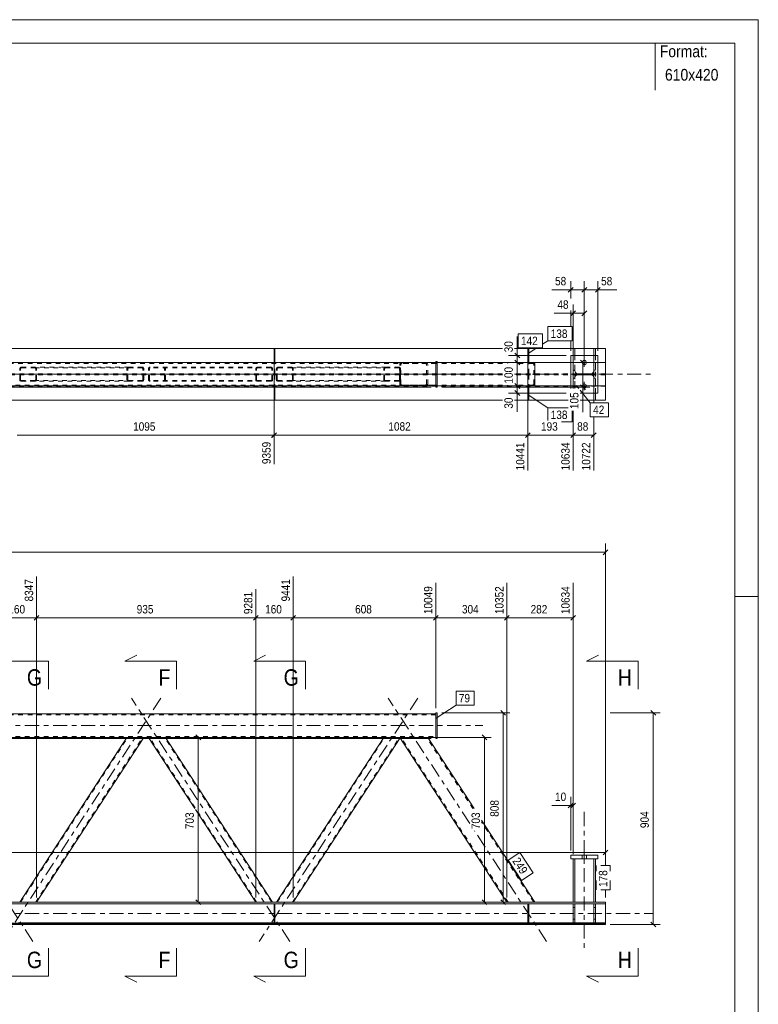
# Model space of a CAD drawing. Header units: millimetres. Extents: x 0 to 610, y 0 to 420.
# Tile 9 of 9: x 453 to 610, y 210 to 420. Entities that reach past the tile are written whole.
import ezdxf

# ---------------------------------------------------------------- set-up
doc = ezdxf.new("R2010")
doc.units = ezdxf.units.MM
for name, pattern in [('XKITLINE00', [0]), ('XKITLINE01', [4, 1, -1, 1, -1]), ('XKITLINE02', [4, 2, -2]), ('XKITLINE03', [6, 3, -1, 1, -1])]:
    doc.linetypes.add(name, pattern=pattern)
for name, color, linetype, lineweight in [('Arkusz rysunku', 3, 'Continuous', 0), ('Element', 2, 'Continuous', 0), ('Inny typ obiektu', 7, 'Continuous', 0), ('Przekrój', 7, 'Continuous', 0), ('Wymiar', 4, 'Continuous', 0), ('Znak elementu', 2, 'Continuous', 0), ('Śruba', 3, 'Continuous', 0)]:
    doc.layers.add(name, color=color, linetype=linetype, lineweight=lineweight)
doc.styles.add('ARIAL', font='ARIAL.TTF')

msp = doc.modelspace()

# ---------------------------------------------------------------- linework, layer by layer
at = {"layer": 'Arkusz rysunku', "linetype": 'XKITLINE00', "lineweight": 0}
for p, q in [((610, 420), (0, 420)), ((610, 0), (610, 420)), ((605, 415), (5, 415)), ((605, 5), (605, 415)), ((610, 297), (605, 297))]:
    msp.add_line(p, q, dxfattribs=at)
at = {"layer": 'Element', "linetype": 'XKITLINE00', "lineweight": 0}
for p, q in [((273.66, 349.89), (555.5, 349.89)), ((555.5, 349.88), (273.66, 349.88)), ((506.76, 349.88), (506.76, 346.88)), ((506.76, 349.88), (506.96, 349.88)), ((506.96, 349.88), (506.96, 346.88)), ((558.02, 349.89), (577.41, 349.89)), ((577.41, 349.88), (558.02, 349.88)), ((560.85, 349.88), (560.85, 346.88)), ((560.85, 349.88), (561.05, 349.88)), ((561.05, 349.88), (561.05, 346.88)), ((570.51, 349.88), (570.51, 348.38)), ((570.51, 349.88), (570.91, 349.88)), ((570.91, 349.88), (570.91, 348.38)), ((574.91, 349.88), (574.91, 348.38)), ((574.91, 349.88), (575.31, 349.88)), ((575.31, 349.88), (575.31, 348.38)), ((577.41, 349.89), (577.41, 349.88)), ((577.41, 349.88), (577.41, 346.88)), ((541.24, 346.88), (273.66, 346.88)), ((541.24, 347.13), (541.54, 347.13)), ((541.24, 341.63), (541.24, 347.13)), ((541.54, 347.13), (541.54, 341.63)), ((561.9, 346.88), (541.54, 346.88)), ((561.9, 346.88), (562.08, 346.85)), ((570.01, 346.88), (561.9, 346.88)), ((562.34, 346.63), (562.37, 346.48)), ((570.01, 348.38), (575.81, 348.38)), ((570.01, 348.38), (570.01, 341.32)), ((575.81, 340.38), (575.81, 348.38)), ((577.41, 346.88), (575.81, 346.88)), ((577.41, 341.88), (577.41, 346.88)), ((562.37, 342.28), (562.37, 346.48)), ((273.66, 341.88), (541.24, 341.88)), ((506.76, 338.88), (506.76, 341.88)), ((506.96, 341.88), (506.96, 338.88)), ((541.54, 341.63), (541.24, 341.63)), ((561.9, 341.88), (541.54, 341.88)), ((560.85, 338.88), (560.85, 341.88)), ((561.05, 341.88), (561.05, 338.88)), ((562.08, 341.91), (561.9, 341.88)), ((570.01, 341.88), (561.9, 341.88)), ((562.37, 342.28), (562.34, 342.13)), ((572.02, 340.38), (575.81, 340.38)), ((574.91, 338.88), (574.91, 340.38)), ((575.31, 338.88), (575.31, 340.38)), ((577.41, 341.88), (575.81, 341.88)), ((577.41, 338.88), (577.41, 341.88)), ((273.66, 338.88), (555.5, 338.88)), ((555.5, 338.87), (273.66, 338.87)), ((506.96, 338.88), (506.76, 338.88)), ((558.02, 338.88), (569.5, 338.88)), ((569.5, 338.87), (558.02, 338.87)), ((561.05, 338.88), (560.85, 338.88)), ((572.02, 338.88), (577.41, 338.88)), ((577.41, 338.87), (572.02, 338.87)), ((574.91, 338.88), (575.31, 338.88)), ((577.41, 338.88), (577.41, 338.87)), ((273.66, 271.93), (541.24, 271.93)), ((541.24, 266.68), (541.24, 272.18)), ((541.24, 272.18), (541.54, 272.18)), ((541.54, 272.18), (541.54, 266.68)), ((533.55, 266.93), (273.66, 266.93)), ((475.4, 266.93), (452.55, 231.8)), ((456.13, 231.8), (478.98, 266.93)), ((480.01, 266.93), (489.9, 251.73)), ((506.44, 231.8), (483.59, 266.93)), ((530.14, 266.93), (507.29, 231.8)), ((533.64, 266.8), (510.86, 231.8)), ((556.41, 231.8), (533.55, 266.93)), ((533.59, 266.93), (533.55, 266.93)), ((533.85, 266.93), (533.59, 266.93)), ((539.52, 266.93), (533.85, 266.93)), ((549.41, 251.73), (539.52, 266.93)), ((541.24, 266.93), (539.52, 266.93)), ((541.54, 266.68), (541.24, 266.68)), ((490.02, 251.54), (502.86, 231.8)), ((562.37, 231.8), (551.02, 249.25)), ((570.01, 241.02), (570.01, 241.82)), ((570.01, 241.82), (575.81, 241.82)), ((575.81, 241.82), (575.81, 241.02)), ((575.81, 241.02), (570.01, 241.02)), ((570.51, 231.8), (570.51, 241.02)), ((570.91, 231.8), (570.91, 241.02)), ((574.91, 241.02), (574.91, 231.8)), ((575.31, 241.02), (575.31, 231.8)), ((577.41, 231.8), (273.66, 231.8)), ((577.41, 231.4), (273.66, 231.4)), ((506.76, 227.3), (506.76, 231.4)), ((506.96, 231.4), (506.76, 231.4)), ((506.96, 227.3), (506.96, 231.4)), ((561.9, 231.8), (556.89, 231.8)), ((560.85, 227.3), (560.85, 231.4)), ((561.05, 231.4), (560.85, 231.4)), ((561.05, 227.3), (561.05, 231.4)), ((570.91, 231.8), (570.51, 231.8)), ((570.51, 227.3), (570.51, 231.4)), ((570.91, 231.4), (570.51, 231.4)), ((570.91, 227.3), (570.91, 231.4)), ((575.31, 231.8), (574.91, 231.8)), ((574.91, 227.3), (574.91, 231.4)), ((575.31, 231.4), (574.91, 231.4)), ((575.31, 227.3), (575.31, 231.4)), ((577.41, 231.23), (577.41, 231.8)), ((577.41, 227.3), (577.41, 231.23)), ((577.41, 227.3), (273.66, 227.3)), ((273.66, 227.1), (577.41, 227.1)), ((273.66, 227), (577.41, 227)), ((577.41, 227), (273.66, 227)), ((506.76, 227.4), (452.22, 227.4)), ((506.76, 227.3), (506.96, 227.3)), ((560.85, 227.4), (506.96, 227.4)), ((560.85, 227.3), (561.05, 227.3)), ((570.51, 227.4), (561.05, 227.4)), ((570.51, 227.3), (570.91, 227.3)), ((574.91, 227.4), (570.91, 227.4)), ((574.91, 227.3), (575.31, 227.3)), ((577.41, 227.4), (575.31, 227.4)), ((577.41, 227), (577.41, 227.3))]:
    msp.add_line(p, q, dxfattribs=at)
at = {"layer": 'Element', "linetype": 'XKITLINE01', "lineweight": 0}
for p, q in [((577.41, 349.88), (577.41, 349.89)), ((273.66, 346.89), (577.41, 346.89)), ((577.41, 346.88), (273.66, 346.88)), ((561.9, 346.88), (273.66, 346.88)), ((541.24, 346.68), (273.66, 346.68)), ((506.76, 346.88), (506.76, 344.5)), ((506.96, 346.88), (506.76, 346.88)), ((506.76, 346.88), (506.96, 346.88)), ((506.96, 344.5), (506.96, 346.88)), ((533.59, 346.62), (533.55, 346.48)), ((533.59, 346.63), (533.59, 346.62)), ((533.79, 346.48), (533.81, 346.56)), ((533.81, 346.56), (533.86, 346.62)), ((534.03, 346.88), (533.85, 346.85)), ((533.86, 346.62), (533.94, 346.66)), ((533.94, 346.66), (534.03, 346.68)), ((541.54, 346.88), (534.03, 346.88)), ((555.5, 346.68), (534.03, 346.68)), ((539.22, 346.85), (539.04, 346.88)), ((539.04, 346.68), (539.13, 346.66)), ((539.13, 346.66), (539.21, 346.62)), ((539.21, 346.62), (539.26, 346.56)), ((539.26, 346.56), (539.28, 346.48)), ((539.49, 346.62), (539.48, 346.63)), ((539.52, 346.48), (539.49, 346.62)), ((541.24, 341.88), (541.24, 346.88)), ((556.7, 346.85), (556.89, 346.88)), ((561.9, 346.68), (558.02, 346.68)), ((560.85, 346.88), (560.85, 344.5)), ((561.05, 346.88), (560.85, 346.88)), ((560.85, 346.88), (561.05, 346.88)), ((561.05, 344.5), (561.05, 346.88)), ((561.99, 346.66), (561.9, 346.68)), ((562.06, 346.62), (561.99, 346.66)), ((562.12, 346.56), (562.06, 346.62)), ((562.13, 346.48), (562.12, 346.56)), ((575.81, 346.88), (570.01, 346.88)), ((570.51, 348.38), (570.51, 344.5)), ((570.91, 346.88), (570.51, 346.88)), ((570.51, 346.88), (570.91, 346.88)), ((570.51, 346.88), (570.51, 341.88)), ((570.91, 346.88), (570.51, 346.88)), ((570.91, 348.38), (570.91, 344.5)), ((570.91, 345.1), (570.91, 346.88)), ((574.91, 348.38), (574.91, 344.5)), ((575.31, 346.88), (574.91, 346.88)), ((574.91, 346.88), (574.91, 345.1)), ((575.31, 346.88), (574.91, 346.88)), ((574.91, 346.88), (575.31, 346.88)), ((575.31, 348.38), (575.31, 344.5)), ((575.31, 341.88), (575.31, 346.88)), ((555.5, 344.5), (273.66, 344.5)), ((452.55, 345.58), (452.57, 345.69)), ((452.55, 343.18), (452.55, 345.58)), ((452.57, 345.69), (452.65, 345.79)), ((452.65, 345.79), (452.77, 345.86)), ((452.74, 345.64), (452.73, 345.58)), ((452.73, 343.18), (452.73, 345.58)), ((452.78, 345.69), (452.74, 345.64)), ((452.77, 345.86), (452.91, 345.88)), ((452.84, 345.72), (452.78, 345.69)), ((452.91, 345.73), (452.84, 345.72)), ((452.91, 345.88), (455.77, 345.88)), ((452.91, 345.88), (475.76, 345.88)), ((452.91, 345.73), (455.77, 345.73)), ((455.77, 345.88), (455.91, 345.86)), ((455.77, 345.73), (478.62, 345.73)), ((455.84, 345.72), (455.77, 345.73)), ((455.9, 345.69), (455.84, 345.72)), ((455.93, 345.64), (455.9, 345.69)), ((455.91, 345.86), (456.02, 345.79)), ((455.95, 345.58), (455.93, 345.64)), ((455.95, 343.18), (455.95, 345.58)), ((456.02, 345.79), (456.1, 345.69)), ((456.1, 345.69), (456.13, 345.58)), ((456.13, 343.18), (456.13, 345.58)), ((475.43, 345.69), (475.4, 345.58)), ((475.4, 343.18), (475.4, 345.58)), ((475.51, 345.79), (475.43, 345.69)), ((475.62, 345.86), (475.51, 345.79)), ((475.58, 345.58), (475.59, 345.64)), ((475.58, 343.18), (475.58, 345.58)), ((475.59, 345.64), (475.63, 345.69)), ((475.76, 345.88), (475.62, 345.86)), ((475.63, 345.69), (475.69, 345.72)), ((475.69, 345.72), (475.76, 345.73)), ((475.76, 345.88), (478.62, 345.88)), ((478.62, 345.73), (475.76, 345.73)), ((478.76, 345.86), (478.62, 345.88)), ((478.62, 345.73), (478.69, 345.72)), ((478.69, 345.72), (478.75, 345.69)), ((478.75, 345.69), (478.79, 345.64)), ((478.88, 345.79), (478.76, 345.86)), ((478.79, 345.64), (478.8, 345.58)), ((478.8, 343.18), (478.8, 345.58)), ((478.95, 345.69), (478.88, 345.79)), ((478.98, 345.58), (478.95, 345.69)), ((478.98, 343.18), (478.98, 345.58)), ((480.03, 345.69), (480.01, 345.58)), ((480.01, 343.18), (480.01, 345.58)), ((480.11, 345.79), (480.03, 345.69)), ((480.23, 345.86), (480.11, 345.79)), ((480.19, 345.58), (480.2, 345.64)), ((480.19, 343.18), (480.19, 345.58)), ((480.2, 345.64), (480.24, 345.69)), ((480.37, 345.88), (480.23, 345.86)), ((480.24, 345.69), (480.3, 345.72)), ((480.3, 345.72), (480.37, 345.73)), ((506.08, 345.88), (480.37, 345.88)), ((506.08, 345.73), (480.37, 345.73)), ((483.37, 345.86), (483.23, 345.88)), ((483.23, 345.73), (483.3, 345.72)), ((483.3, 345.72), (483.36, 345.69)), ((483.36, 345.69), (483.39, 345.64)), ((483.48, 345.79), (483.37, 345.86)), ((483.39, 345.64), (483.41, 345.58)), ((483.41, 343.18), (483.41, 345.58)), ((483.56, 345.69), (483.48, 345.79)), ((483.59, 345.58), (483.56, 345.69)), ((483.59, 343.18), (483.59, 345.58)), ((502.86, 345.58), (502.89, 345.69)), ((502.86, 343.18), (502.86, 345.58)), ((502.89, 345.69), (502.97, 345.79)), ((502.97, 345.79), (503.08, 345.86)), ((503.05, 345.64), (503.04, 345.58)), ((503.04, 343.18), (503.04, 345.58)), ((503.09, 345.69), (503.05, 345.64)), ((503.08, 345.86), (503.22, 345.88)), ((503.15, 345.72), (503.09, 345.69)), ((503.22, 345.73), (503.15, 345.72)), ((506.08, 345.88), (506.22, 345.86)), ((506.15, 345.72), (506.08, 345.73)), ((506.21, 345.69), (506.15, 345.72)), ((506.25, 345.64), (506.21, 345.69)), ((506.22, 345.86), (506.34, 345.79)), ((506.26, 345.58), (506.25, 345.64)), ((506.26, 343.18), (506.26, 345.58)), ((506.34, 345.79), (506.41, 345.69)), ((506.41, 345.69), (506.44, 345.58)), ((506.44, 343.18), (506.44, 345.58)), ((506.96, 345.25), (506.76, 345.25)), ((506.76, 344.5), (506.96, 344.5)), ((507.29, 345.58), (507.31, 345.69)), ((507.29, 343.18), (507.29, 345.58)), ((507.31, 345.69), (507.39, 345.79)), ((507.39, 345.79), (507.51, 345.86)), ((507.48, 345.64), (507.46, 345.58)), ((507.46, 343.18), (507.46, 345.58)), ((507.52, 345.69), (507.48, 345.64)), ((507.51, 345.86), (507.64, 345.88)), ((507.57, 345.72), (507.52, 345.69)), ((507.64, 345.73), (507.57, 345.72)), ((507.64, 345.88), (510.51, 345.88)), ((507.64, 345.88), (530.5, 345.88)), ((507.64, 345.73), (510.51, 345.73)), ((510.51, 345.88), (510.64, 345.86)), ((510.51, 345.73), (533.36, 345.73)), ((510.58, 345.72), (510.51, 345.73)), ((510.63, 345.69), (510.58, 345.72)), ((510.67, 345.64), (510.63, 345.69)), ((510.64, 345.86), (510.76, 345.79)), ((510.69, 345.58), (510.67, 345.64)), ((510.69, 343.18), (510.69, 345.58)), ((510.76, 345.79), (510.84, 345.69)), ((510.84, 345.69), (510.86, 345.58)), ((510.86, 343.18), (510.86, 345.58)), ((530.17, 345.69), (530.14, 345.58)), ((530.14, 343.18), (530.14, 345.58)), ((530.25, 345.79), (530.17, 345.69)), ((530.36, 345.86), (530.25, 345.79)), ((530.32, 345.58), (530.33, 345.64)), ((530.32, 343.18), (530.32, 345.58)), ((530.33, 345.64), (530.37, 345.69)), ((530.5, 345.88), (530.36, 345.86)), ((530.37, 345.69), (530.43, 345.72)), ((530.43, 345.72), (530.5, 345.73)), ((530.5, 345.88), (533.36, 345.88)), ((533.36, 345.73), (530.5, 345.73)), ((533.5, 345.86), (533.36, 345.88)), ((533.36, 345.73), (533.43, 345.72)), ((533.43, 345.72), (533.49, 345.69)), ((533.49, 345.69), (533.53, 345.64)), ((533.62, 345.79), (533.5, 345.86)), ((533.53, 345.64), (533.54, 345.58)), ((533.54, 343.18), (533.54, 345.58)), ((533.55, 342.28), (533.55, 346.48)), ((533.69, 345.69), (533.62, 345.79)), ((533.72, 345.58), (533.69, 345.69)), ((533.72, 343.18), (533.72, 345.58)), ((533.79, 342.28), (533.79, 346.48)), ((539.28, 342.28), (539.28, 346.48)), ((539.52, 342.28), (539.52, 346.48)), ((577.41, 344.5), (558.02, 344.5)), ((561.05, 345.25), (560.85, 345.25)), ((560.85, 344.5), (561.05, 344.5)), ((562.13, 342.28), (562.13, 346.48)), ((570.91, 345.25), (570.51, 345.25)), ((570.91, 344.5), (570.51, 344.5)), ((570.91, 345.1), (570.96, 344.88)), ((571.28, 344.55), (571.51, 344.5)), ((574.31, 344.5), (571.51, 344.5)), ((574.31, 344.5), (574.54, 344.55)), ((574.87, 344.88), (574.91, 345.1)), ((575.31, 345.25), (574.91, 345.25)), ((575.31, 344.5), (574.91, 344.5)), ((555.5, 344.25), (273.66, 344.25)), ((452.57, 343.07), (452.55, 343.18)), ((452.65, 342.97), (452.57, 343.07)), ((452.77, 342.9), (452.65, 342.97)), ((452.73, 343.18), (452.74, 343.12)), ((452.74, 343.12), (452.78, 343.07)), ((452.91, 342.88), (452.77, 342.9)), ((452.78, 343.07), (452.84, 343.04)), ((452.84, 343.04), (452.91, 343.03)), ((455.77, 343.03), (452.91, 343.03)), ((475.76, 342.88), (452.91, 342.88)), ((452.91, 342.88), (455.77, 342.88)), ((455.77, 343.03), (455.84, 343.04)), ((478.62, 343.03), (455.77, 343.03)), ((455.91, 342.9), (455.77, 342.88)), ((455.84, 343.04), (455.9, 343.07)), ((455.9, 343.07), (455.93, 343.12)), ((456.02, 342.97), (455.91, 342.9)), ((455.93, 343.12), (455.95, 343.18)), ((456.1, 343.07), (456.02, 342.97)), ((456.13, 343.18), (456.1, 343.07)), ((475.4, 343.18), (475.43, 343.07)), ((475.43, 343.07), (475.51, 342.97)), ((475.51, 342.97), (475.62, 342.9)), ((475.59, 343.12), (475.58, 343.18)), ((475.63, 343.07), (475.59, 343.12)), ((475.62, 342.9), (475.76, 342.88)), ((475.69, 343.04), (475.63, 343.07)), ((475.76, 343.03), (475.69, 343.04)), ((475.76, 343.03), (478.62, 343.03)), ((478.62, 342.88), (475.76, 342.88)), ((478.69, 343.04), (478.62, 343.03)), ((478.62, 342.88), (478.76, 342.9)), ((478.75, 343.07), (478.69, 343.04)), ((478.79, 343.12), (478.75, 343.07)), ((478.76, 342.9), (478.88, 342.97)), ((478.8, 343.18), (478.79, 343.12)), ((478.88, 342.97), (478.95, 343.07)), ((478.95, 343.07), (478.98, 343.18)), ((480.01, 343.18), (480.03, 343.07)), ((480.03, 343.07), (480.11, 342.97)), ((480.11, 342.97), (480.23, 342.9)), ((480.2, 343.12), (480.19, 343.18)), ((480.24, 343.07), (480.2, 343.12)), ((480.23, 342.9), (480.37, 342.88)), ((480.3, 343.04), (480.24, 343.07)), ((480.37, 343.03), (480.3, 343.04)), ((506.08, 343.03), (480.37, 343.03)), ((506.08, 342.88), (480.37, 342.88)), ((483.3, 343.04), (483.23, 343.03)), ((483.23, 342.88), (483.37, 342.9)), ((483.36, 343.07), (483.3, 343.04)), ((483.39, 343.12), (483.36, 343.07)), ((483.37, 342.9), (483.48, 342.97)), ((483.41, 343.18), (483.39, 343.12)), ((483.48, 342.97), (483.56, 343.07)), ((483.56, 343.07), (483.59, 343.18)), ((502.89, 343.07), (502.86, 343.18)), ((502.97, 342.97), (502.89, 343.07)), ((503.08, 342.9), (502.97, 342.97)), ((503.04, 343.18), (503.05, 343.12)), ((503.05, 343.12), (503.09, 343.07)), ((503.22, 342.88), (503.08, 342.9)), ((503.09, 343.07), (503.15, 343.04)), ((503.15, 343.04), (503.22, 343.03)), ((506.08, 343.03), (506.15, 343.04)), ((506.22, 342.9), (506.08, 342.88)), ((506.15, 343.04), (506.21, 343.07)), ((506.21, 343.07), (506.25, 343.12)), ((506.34, 342.97), (506.22, 342.9)), ((506.25, 343.12), (506.26, 343.18)), ((506.41, 343.07), (506.34, 342.97)), ((506.44, 343.18), (506.41, 343.07)), ((506.96, 344.25), (506.76, 344.25)), ((506.76, 344.25), (506.76, 341.88)), ((506.96, 343.51), (506.76, 343.51)), ((506.96, 344.25), (506.96, 341.88)), ((507.31, 343.07), (507.29, 343.18)), ((507.39, 342.97), (507.31, 343.07)), ((507.51, 342.9), (507.39, 342.97)), ((507.46, 343.18), (507.48, 343.12)), ((507.48, 343.12), (507.52, 343.07)), ((507.64, 342.88), (507.51, 342.9)), ((507.52, 343.07), (507.57, 343.04)), ((507.57, 343.04), (507.64, 343.03)), ((510.51, 343.03), (507.64, 343.03)), ((530.5, 342.88), (507.64, 342.88)), ((507.64, 342.88), (510.51, 342.88)), ((510.51, 343.03), (510.58, 343.04)), ((533.36, 343.03), (510.51, 343.03)), ((510.64, 342.9), (510.51, 342.88)), ((510.58, 343.04), (510.63, 343.07)), ((510.63, 343.07), (510.67, 343.12)), ((510.76, 342.97), (510.64, 342.9)), ((510.67, 343.12), (510.69, 343.18)), ((510.84, 343.07), (510.76, 342.97)), ((510.86, 343.18), (510.84, 343.07)), ((530.14, 343.18), (530.17, 343.07)), ((530.17, 343.07), (530.25, 342.97)), ((530.25, 342.97), (530.36, 342.9)), ((530.33, 343.12), (530.32, 343.18)), ((530.37, 343.07), (530.33, 343.12)), ((530.36, 342.9), (530.5, 342.88)), ((530.43, 343.04), (530.37, 343.07)), ((530.5, 343.03), (530.43, 343.04)), ((530.5, 343.03), (533.36, 343.03)), ((533.36, 342.88), (530.5, 342.88)), ((533.43, 343.04), (533.36, 343.03)), ((533.36, 342.88), (533.5, 342.9)), ((533.49, 343.07), (533.43, 343.04)), ((533.53, 343.12), (533.49, 343.07)), ((533.5, 342.9), (533.62, 342.97)), ((533.54, 343.18), (533.53, 343.12)), ((533.62, 342.97), (533.69, 343.07)), ((533.69, 343.07), (533.72, 343.18)), ((577.41, 344.25), (558.02, 344.25)), ((561.05, 344.25), (560.85, 344.25)), ((560.85, 344.25), (560.85, 341.88)), ((561.05, 343.51), (560.85, 343.51)), ((561.05, 344.25), (561.05, 341.88)), ((570.91, 344.25), (570.51, 344.25)), ((570.51, 341.32), (570.51, 344.25)), ((570.91, 343.51), (570.51, 343.51)), ((570.91, 341.32), (570.91, 344.25)), ((570.96, 343.88), (570.91, 343.66)), ((570.91, 341.88), (570.91, 343.66)), ((571.51, 344.25), (571.28, 344.21)), ((574.31, 344.25), (571.51, 344.25)), ((574.54, 344.21), (574.31, 344.25)), ((574.91, 343.66), (574.87, 343.88)), ((575.31, 344.25), (574.91, 344.25)), ((574.91, 340.38), (574.91, 344.25)), ((574.91, 343.66), (574.91, 341.88)), ((575.31, 343.51), (574.91, 343.51)), ((575.31, 340.38), (575.31, 344.25)), ((273.66, 342.08), (541.24, 342.08)), ((273.66, 341.88), (577.41, 341.88)), ((561.9, 341.88), (273.66, 341.88)), ((577.41, 341.87), (273.66, 341.87)), ((506.96, 341.88), (506.76, 341.88)), ((506.76, 341.88), (506.96, 341.88)), ((506.96, 341.88), (506.96, 342.28)), ((533.55, 342.28), (533.57, 342.2)), ((533.57, 342.2), (533.59, 342.13)), ((533.81, 342.2), (533.79, 342.28)), ((533.86, 342.14), (533.81, 342.2)), ((533.85, 341.91), (534.03, 341.88)), ((533.94, 342.1), (533.86, 342.14)), ((534.03, 342.08), (533.94, 342.1)), ((555.5, 342.08), (534.03, 342.08)), ((541.54, 341.88), (534.03, 341.88)), ((539.13, 342.1), (539.04, 342.08)), ((539.04, 341.88), (539.22, 341.91)), ((539.21, 342.14), (539.13, 342.1)), ((539.26, 342.2), (539.21, 342.14)), ((539.28, 342.28), (539.26, 342.2)), ((539.48, 342.13), (539.5, 342.2)), ((539.5, 342.2), (539.52, 342.28)), ((556.89, 341.88), (556.7, 341.91)), ((561.9, 342.08), (558.02, 342.08)), ((561.05, 341.88), (560.85, 341.88)), ((560.85, 341.88), (561.05, 341.88)), ((561.05, 341.88), (561.05, 342)), ((561.9, 342.08), (561.99, 342.1)), ((561.99, 342.1), (562.06, 342.14)), ((562.06, 342.14), (562.12, 342.2)), ((562.12, 342.2), (562.13, 342.28)), ((575.81, 341.88), (570.01, 341.88)), ((570.91, 341.88), (570.51, 341.88)), ((570.91, 341.88), (570.51, 341.88)), ((570.51, 341.88), (570.91, 341.88)), ((574.91, 341.88), (575.31, 341.88)), ((575.31, 341.88), (574.91, 341.88)), ((575.31, 341.88), (574.91, 341.88)), ((577.41, 338.87), (577.41, 338.88)), ((541.24, 271.73), (273.66, 271.73)), ((541.24, 271.93), (541.24, 266.93)), ((273.66, 267.13), (541.24, 267.13)), ((452.73, 231.8), (475.58, 266.93)), ((455.95, 231.8), (478.8, 266.93)), ((478.98, 266.93), (475.4, 266.93)), ((483.59, 266.93), (480.01, 266.93)), ((503.04, 231.8), (480.19, 266.93)), ((506.26, 231.8), (483.41, 266.93)), ((507.46, 231.8), (530.32, 266.93)), ((510.69, 231.8), (533.54, 266.93)), ((533.72, 266.93), (530.14, 266.93)), ((533.55, 266.93), (533.55, 266.93)), ((539.52, 266.93), (533.55, 266.93)), ((533.72, 266.93), (533.64, 266.8)), ((556.65, 231.8), (533.79, 266.93)), ((534.03, 266.93), (533.85, 266.93)), ((534.03, 266.93), (534.03, 266.93)), ((549.17, 251.73), (539.28, 266.93)), ((562.13, 231.8), (551.02, 248.89)), ((570.51, 241.02), (571.51, 241.02)), ((571.51, 241.02), (574.91, 241.02)), ((574.91, 241.02), (575.31, 241.02)), ((456.13, 231.8), (452.55, 231.8)), ((506.44, 231.8), (502.86, 231.8)), ((506.76, 231.4), (506.76, 227.4)), ((506.76, 231.4), (506.96, 231.4)), ((506.96, 231.4), (506.96, 227.2)), ((510.86, 231.8), (507.29, 231.8)), ((556.89, 231.8), (556.41, 231.8)), ((556.89, 231.8), (556.89, 231.8)), ((560.85, 231.4), (560.85, 227.4)), ((560.85, 231.4), (561.05, 231.4)), ((561.05, 231.4), (561.05, 227.2)), ((562.37, 231.8), (561.9, 231.8)), ((570.51, 231.4), (570.51, 227.4)), ((570.51, 231.4), (570.91, 231.4)), ((570.96, 231.8), (570.91, 231.8)), ((574.91, 231.8), (570.91, 231.8)), ((570.91, 231.4), (570.91, 227.2)), ((574.91, 231.4), (574.91, 227.4)), ((574.91, 231.4), (575.31, 231.4)), ((575.31, 231.4), (575.31, 227.2)), ((577.41, 231.23), (577.41, 231.03)), ((506.96, 230.65), (506.76, 230.65)), ((506.76, 230.65), (506.76, 227.2)), ((506.76, 230.65), (506.96, 230.65)), ((506.96, 227.2), (506.96, 230.65)), ((561.05, 230.65), (560.85, 230.65)), ((560.85, 230.65), (560.85, 227.2)), ((560.85, 230.65), (561.05, 230.65)), ((561.05, 227.2), (561.05, 230.65)), ((570.91, 230.65), (570.51, 230.65)), ((570.51, 230.65), (570.51, 227.2)), ((570.51, 230.65), (570.91, 230.65)), ((570.91, 227.2), (570.91, 230.65)), ((574.91, 230.65), (575.31, 230.65)), ((575.31, 230.65), (574.91, 230.65)), ((574.91, 230.65), (574.91, 227.2)), ((575.31, 227.2), (575.31, 230.65)), ((577.41, 227.3), (273.66, 227.3)), ((273.66, 227.2), (577.41, 227.2)), ((577.41, 227.2), (273.66, 227.2)), ((273.66, 227.1), (577.41, 227.1)), ((577.41, 227), (273.66, 227)), ((506.76, 228.15), (506.96, 228.15)), ((506.76, 227.2), (506.76, 228.15)), ((506.96, 228.15), (506.76, 228.15)), ((506.96, 227.4), (506.76, 227.4)), ((506.96, 227.4), (506.76, 227.4)), ((506.96, 227.4), (506.76, 227.4)), ((506.76, 227.3), (506.96, 227.3)), ((506.76, 227.2), (506.96, 227.2)), ((506.76, 227.2), (506.96, 227.2)), ((560.85, 228.15), (561.05, 228.15)), ((560.85, 227.2), (560.85, 228.15)), ((561.05, 228.15), (560.85, 228.15)), ((561.05, 227.4), (560.85, 227.4)), ((561.05, 227.4), (560.85, 227.4)), ((561.05, 227.4), (560.85, 227.4)), ((560.85, 227.3), (561.05, 227.3)), ((560.85, 227.2), (561.05, 227.2)), ((560.85, 227.2), (561.05, 227.2)), ((570.51, 228.15), (570.91, 228.15)), ((570.51, 227.2), (570.51, 228.15)), ((570.91, 228.15), (570.51, 228.15)), ((570.91, 227.4), (570.51, 227.4)), ((570.91, 227.4), (570.51, 227.4)), ((570.91, 227.4), (570.51, 227.4)), ((570.51, 227.3), (570.91, 227.3)), ((570.51, 227.2), (570.91, 227.2)), ((570.51, 227.2), (570.91, 227.2)), ((574.91, 227.2), (574.91, 228.15)), ((575.31, 228.15), (574.91, 228.15)), ((574.91, 228.15), (575.31, 228.15)), ((575.31, 227.4), (574.91, 227.4)), ((575.31, 227.4), (574.91, 227.4)), ((575.31, 227.4), (574.91, 227.4)), ((574.91, 227.3), (575.31, 227.3)), ((574.91, 227.2), (575.31, 227.2)), ((574.91, 227.2), (575.31, 227.2)), ((577.41, 227), (577.41, 227.4)), ((577.41, 227), (577.41, 227.3))]:
    msp.add_line(p, q, dxfattribs=at)
at = {"layer": 'Element', "linetype": 'XKITLINE03', "lineweight": 0}
for p, q in [((273.66, 344.38), (555.5, 344.38)), ((273.66, 344.38), (551.24, 344.38)), ((455.37, 344.38), (421.6, 344.38)), ((482.65, 344.38), (448.88, 344.38)), ((510.11, 344.38), (476.34, 344.38)), ((537.39, 344.38), (503.62, 344.38)), ((555.5, 344.38), (531.08, 344.38)), ((564.84, 344.38), (558.02, 344.38)), ((558.02, 344.38), (587.41, 344.38)), ((572.91, 344.38), (572.91, 344.38)), ((455.37, 223.42), (421.6, 275.31)), ((482.65, 275.31), (448.88, 223.42)), ((510.11, 223.42), (476.34, 275.31)), ((537.39, 275.31), (503.62, 223.42)), ((548.5, 248.54), (531.08, 275.31)), ((273.66, 269.43), (551.24, 269.43)), ((572.91, 251.02), (572.91, 221.8)), ((564.84, 223.42), (549.5, 247)), ((273.66, 229.4), (587.41, 229.4))]:
    msp.add_line(p, q, dxfattribs=at)
at = {"layer": 'Element', "linetype": 'XKITLINE01', "lineweight": 0}
for centre, radius, start, end in [((533.98, 346.42), 0.446, 107.7811, 152.1565), ((539.09, 346.42), 0.446, 27.8436, 72.219), ((556.84, 346.42), 0.446, 107.7811, 135.5158), ((571.51, 345.1), 0.6, 202.5, 247.5), ((574.31, 345.1), 0.6, 292.5, 337.5), ((571.51, 343.66), 0.6, 112.5, 157.5), ((574.31, 343.66), 0.6, 22.5, 67.5), ((533.98, 342.34), 0.446, 207.8436, 252.219), ((539.09, 342.34), 0.446, 287.7811, 332.1565), ((556.84, 342.34), 0.446, 224.4844, 252.219)]:
    msp.add_arc(centre, radius, start, end, dxfattribs=at)
at = {"layer": 'Element', "linetype": 'XKITLINE00', "lineweight": 0}
for centre, start, end in [((561.94, 346.42), 27.8436, 72.219), ((561.94, 342.34), 287.7811, 332.1565)]:
    msp.add_arc(centre, 0.446, start, end, dxfattribs=at)
at = {"layer": 'Inny typ obiektu', "linetype": 'XKITLINE00', "lineweight": 0}
msp.add_line((588, 415), (588, 405), dxfattribs=at)
at = {"layer": 'Przekrój', "linetype": 'XKITLINE00', "lineweight": 0}
for p, q in [((474.98, 283.21), (477.48, 284.46)), ((502.44, 283.21), (504.94, 284.46)), ((573.41, 283.21), (575.91, 284.46)), ((452.7, 283.21), (447.7, 283.21)), ((458.7, 283.21), (452.7, 283.21)), ((458.7, 283.21), (458.7, 277.21)), ((479.98, 283.21), (474.98, 283.21)), ((485.98, 283.21), (479.98, 283.21)), ((485.98, 283.21), (485.98, 277.21)), ((507.44, 283.21), (502.44, 283.21)), ((513.44, 283.21), (507.44, 283.21)), ((513.44, 283.21), (513.44, 277.21)), ((578.41, 283.21), (573.41, 283.21)), ((584.41, 283.21), (578.41, 283.21)), ((584.41, 283.21), (584.41, 277.21)), ((458.7, 215.97), (458.7, 221.97)), ((485.98, 215.97), (485.98, 221.97)), ((513.44, 215.97), (513.44, 221.97)), ((584.41, 215.97), (584.41, 221.97)), ((452.7, 215.97), (447.7, 215.97)), ((458.7, 215.97), (452.7, 215.97)), ((474.98, 215.97), (477.48, 214.72)), ((479.98, 215.97), (474.98, 215.97)), ((485.98, 215.97), (479.98, 215.97)), ((502.44, 215.97), (504.94, 214.72)), ((507.44, 215.97), (502.44, 215.97)), ((513.44, 215.97), (507.44, 215.97)), ((573.41, 215.97), (575.91, 214.72)), ((578.41, 215.97), (573.41, 215.97)), ((584.41, 215.97), (578.41, 215.97))]:
    msp.add_line(p, q, dxfattribs=at)
at = {"layer": 'Wymiar', "linetype": 'XKITLINE00', "lineweight": 0}
for p, q in [((570.01, 360.5), (570.01, 364.24)), ((572.91, 347.88), (572.91, 364.24)), ((572.91, 347.88), (572.91, 364.24)), ((575.81, 349.38), (575.81, 364.24)), ((570.01, 362.38), (565.99, 362.38)), ((570.01, 362.38), (565.99, 362.38)), ((570.52, 362.89), (569.5, 361.87)), ((570.01, 362.38), (572.91, 362.38)), ((573.42, 362.89), (572.4, 361.87)), ((573.42, 362.89), (572.4, 361.87)), ((572.91, 362.38), (575.81, 362.38)), ((576.32, 362.89), (575.3, 361.87)), ((575.81, 362.38), (579.83, 362.38)), ((575.81, 362.38), (579.83, 362.38)), ((570.51, 347.88), (570.51, 359.24)), ((572.91, 347.88), (572.91, 359.24)), ((570.51, 357.38), (566.49, 357.38)), ((570.51, 357.38), (566.49, 357.38)), ((571.02, 357.89), (570, 356.87)), ((570.01, 354.53), (570.01, 357.98)), ((570.51, 357.38), (572.91, 357.38)), ((573.42, 357.89), (572.4, 356.87)), ((558.62, 348.38), (558.62, 352.4)), ((558.62, 348.38), (558.62, 352.4)), ((570.01, 349.38), (570.01, 351.53)), ((506.76, 348.88), (506.76, 325.22)), ((506.76, 348.88), (506.76, 325.22)), ((558.11, 348.89), (559.13, 347.87)), ((560.85, 348.88), (560.85, 323.88)), ((560.85, 348.88), (560.85, 323.88)), ((570.51, 348.88), (570.51, 341.32)), ((570.51, 348.88), (570.51, 341.32)), ((574.91, 348.88), (574.91, 338.3)), ((569.01, 348.38), (556.76, 348.38)), ((569.51, 346.88), (556.76, 346.88)), ((569.51, 346.88), (556.76, 346.88)), ((558.11, 347.39), (559.13, 346.37)), ((558.11, 347.39), (559.13, 346.37)), ((558.62, 346.88), (558.62, 348.38)), ((558.62, 341.88), (558.62, 346.88)), ((563.37, 346.88), (574.06, 346.88)), ((572.11, 347.39), (573.13, 346.37)), ((572.62, 341.63), (572.62, 346.88)), ((558.11, 342.39), (559.13, 341.37)), ((558.11, 342.39), (559.13, 341.37)), ((540.24, 341.63), (57.76, 341.63)), ((542.54, 341.63), (574.06, 341.63)), ((569.51, 341.88), (556.76, 341.88)), ((569.51, 341.88), (556.76, 341.88)), ((569.01, 340.38), (556.76, 340.38)), ((558.11, 340.89), (559.13, 339.87)), ((558.62, 340.38), (558.62, 341.88)), ((558.62, 340.38), (558.62, 336.36)), ((558.62, 340.38), (558.62, 336.36)), ((572.11, 342.14), (573.13, 341.12)), ((572.62, 341.63), (572.62, 336.28)), ((572.62, 341.63), (572.62, 336.28)), ((570.51, 336.59), (570.51, 323.88)), ((570.51, 336.59), (570.51, 323.88)), ((574.91, 335.3), (574.91, 323.88)), ((507.27, 331.89), (506.25, 330.87)), ((507.27, 331.89), (506.3, 330.92)), ((561.36, 331.89), (560.34, 330.87)), ((561.36, 331.89), (560.39, 330.92)), ((571.02, 331.89), (570, 330.87)), ((571.02, 331.89), (570.05, 330.92)), ((575.42, 331.89), (574.4, 330.87)), ((452.02, 331.38), (506.76, 331.38)), ((506.76, 331.38), (560.85, 331.38)), ((560.85, 331.38), (570.51, 331.38)), ((570.51, 331.38), (574.91, 331.38)), ((577.92, 306.91), (576.9, 305.9)), ((577.41, 239.62), (577.41, 308.26)), ((40.22, 306.4), (577.41, 306.4)), ((456.13, 232.8), (456.13, 301.26)), ((456.13, 232.8), (456.13, 301.26)), ((510.86, 232.8), (510.86, 301.26)), ((510.86, 232.8), (510.86, 301.26)), ((502.86, 232.8), (502.86, 298.56)), ((502.86, 232.8), (502.86, 298.56)), ((541.24, 273.18), (541.24, 299.9)), ((541.24, 273.18), (541.24, 299.9)), ((556.41, 232.8), (556.41, 299.9)), ((556.41, 232.8), (556.41, 299.9)), ((570.51, 242.02), (570.51, 299.9)), ((448.12, 292.4), (456.13, 292.4)), ((456.64, 292.91), (455.62, 291.9)), ((456.64, 292.91), (455.62, 291.9)), ((456.13, 292.4), (502.86, 292.4)), ((503.37, 292.91), (502.35, 291.9)), ((503.37, 292.91), (502.35, 291.9)), ((502.86, 292.4), (510.86, 292.4)), ((511.37, 292.91), (510.36, 291.9)), ((511.37, 292.91), (510.36, 291.9)), ((510.86, 292.4), (541.24, 292.4)), ((541.75, 292.91), (540.73, 291.9)), ((541.75, 292.91), (540.73, 291.9)), ((541.24, 292.4), (556.41, 292.4)), ((556.92, 292.91), (555.9, 291.9)), ((556.92, 292.91), (555.9, 291.9)), ((556.41, 292.4), (570.51, 292.4)), ((571.02, 292.91), (570, 291.9)), ((542.54, 272.18), (557.06, 272.18)), ((555.11, 272.69), (556.13, 271.67)), ((555.62, 231.8), (555.62, 272.18)), ((578.41, 272.18), (589.06, 272.18)), ((587.11, 272.69), (588.13, 271.67)), ((587.62, 227), (587.62, 272.18)), ((479.98, 266.93), (492.06, 266.93)), ((490.11, 267.44), (491.13, 266.42)), ((490.62, 231.8), (490.62, 266.93)), ((534.55, 266.93), (553.06, 266.93)), ((551.11, 267.44), (552.13, 266.42)), ((551.62, 231.8), (551.62, 266.93)), ((540.24, 266.68), (93.27, 266.68)), ((570.01, 242.82), (570.01, 254.26)), ((570.51, 242.02), (570.51, 254.26)), ((570.01, 252.4), (565.99, 252.4)), ((570.01, 252.4), (565.99, 252.4)), ((570.52, 252.91), (569.5, 251.9)), ((571.02, 252.91), (570, 251.9)), ((570.01, 252.4), (570.51, 252.4)), ((577.41, 239.62), (577.41, 244.26)), ((106.05, 242.4), (577.41, 242.4)), ((577.92, 242.91), (576.9, 241.9)), ((577.41, 232.8), (577.41, 234.42)), ((577.41, 232.8), (577.41, 234.42)), ((481.01, 231.8), (492.06, 231.8)), ((490.11, 232.31), (491.13, 231.3)), ((542.54, 231.8), (557.06, 231.8)), ((542.54, 231.8), (553.06, 231.8)), ((551.11, 232.31), (552.13, 231.3)), ((555.11, 232.31), (556.13, 231.3)), ((578.41, 227), (589.06, 227)), ((587.11, 227.51), (588.13, 226.5))]:
    msp.add_line(p, q, dxfattribs=at)
at = {"layer": 'Znak elementu', "linetype": 'XKITLINE00', "lineweight": 0}
for p, q in [((558.81, 352.99), (564.01, 352.99)), ((558.81, 349.99), (558.81, 352.99)), ((564.01, 349.99), (564.01, 352.99)), ((565.15, 354.53), (570.35, 354.53)), ((565.15, 351.53), (565.15, 354.53)), ((570.35, 351.53), (570.35, 354.53)), ((564.01, 350.8), (565.15, 351.53)), ((565.15, 351.53), (570.35, 351.53)), ((558.81, 349.99), (564.01, 349.99)), ((560.91, 348.79), (562.76, 349.99)), ((571.19, 341.99), (571.74, 341.32)), ((572.02, 340.97), (574.19, 338.3)), ((560.91, 339.97), (565.15, 337.23)), ((574.19, 338.3), (578.06, 338.3)), ((574.19, 335.3), (574.19, 338.3)), ((578.06, 335.3), (578.06, 338.3)), ((565.15, 337.23), (569.5, 337.23)), ((565.15, 334.5), (565.15, 337.23)), ((570.35, 334.23), (570.35, 336.59)), ((568.04, 334.23), (570.35, 334.23)), ((574.19, 335.3), (578.06, 335.3)), ((545.56, 276.8), (549.43, 276.8)), ((545.56, 273.8), (545.56, 276.8)), ((549.43, 273.8), (549.43, 276.8)), ((541.32, 271.06), (545.56, 273.8)), ((545.56, 273.8), (549.43, 273.8)), ((556.67, 240.75), (559.19, 242.38)), ((559.19, 242.38), (562.03, 238.02)), ((556.67, 240.75), (559.51, 236.39)), ((559.51, 236.39), (562.03, 238.02))]:
    msp.add_line(p, q, dxfattribs=at)
at = {"layer": 'Znak elementu', "linetype": 'XKITLINE02', "lineweight": 0}
for p, q in [((575.41, 234.42), (575.41, 239.62)), ((578.41, 239.62), (575.41, 239.62)), ((578.41, 234.42), (578.41, 239.62)), ((578.41, 234.42), (575.41, 234.42))]:
    msp.add_line(p, q, dxfattribs=at)
at = {"layer": 'Śruba', "linetype": 'XKITLINE00', "lineweight": 0}
for p, q in [((572.01, 346.88), (573.81, 346.88)), ((572.91, 345.98), (572.91, 347.78)), ((572.91, 340.98), (572.91, 342.78)), ((572.01, 341.88), (573.81, 341.88)), ((572.46, 241.82), (572.46, 241.02)), ((572.46, 241.82), (572.46, 241.02)), ((572.91, 242.87), (572.91, 239.97)), ((572.91, 242.87), (572.91, 239.97)), ((573.36, 241.82), (573.36, 241.02)), ((573.36, 241.82), (573.36, 241.02))]:
    msp.add_line(p, q, dxfattribs=at)
for centre in [(572.91, 346.88), (572.91, 341.88)]:
    msp.add_circle(centre, 0.45, dxfattribs=at)

# ---------------------------------------------------------------- texts
at = {"layer": 'Inny typ obiektu', "style": 'ARIAL', "width": 0.85}
for s, p in [('Format:', (589, 412)), ('610x420', (590.11, 407))]:
    msp.add_text(s, height=2.5, dxfattribs=at).set_placement(p)
at = {"layer": 'Przekrój', "style": 'ARIAL', "width": 0.85}
for s, p in [('G', (454.07, 277.96)), ('F', (482.13, 277.96)), ('G', (508.81, 277.96)), ('H', (580.04, 277.96)), ('G', (454.07, 217.72)), ('F', (482.13, 217.72)), ('G', (508.81, 217.72)), ('H', (580.04, 217.72))]:
    msp.add_text(s, height=3.5, dxfattribs=at).set_placement(p)
at = {"layer": 'Wymiar', "style": 'ARIAL', "width": 0.85}
for s, p in [('58', (566.67, 363.34)), ('58', (576.49, 363.34)), ('48', (567.17, 358.34)), ('1095', (476.72, 332.34)), ('1082', (531.14, 332.34)), ('193', (563.68, 332.34)), ('88', (571.38, 332.34)), ('160', (450.12, 293.36)), ('935', (477.49, 293.36)), ('160', (504.86, 293.36)), ('608', (524.05, 293.36)), ('304', (546.82, 293.36)), ('282', (561.46, 293.36)), ('10', (566.67, 253.36))]:
    msp.add_text(s, height=1.8, dxfattribs=at).set_placement(p)
for s, p in [('30', (557.66, 349.06)), ('100', (557.66, 342.38)), ('105', (571.66, 336.95)), ('30', (557.66, 337.03)), ('9359', (506.04, 325.22)), ('10441', (560.13, 323.88)), ('10634', (569.79, 323.88)), ('10722', (574.19, 323.88)), ('8347', (455.41, 295.92)), ('9441', (510.14, 295.92)), ('10049', (540.52, 293.22)), ('10352', (555.69, 293.22)), ('10634', (569.79, 293.22)), ('9281', (502.14, 293.22)), ('808', (554.66, 249.99)), ('703', (489.66, 247.36)), ('703', (550.66, 247.36)), ('904', (586.66, 247.59))]:
    msp.add_text(s, height=1.8, rotation=90.0002, dxfattribs=at).set_placement(p)
at = {"layer": 'Znak elementu', "style": 'ARIAL', "width": 0.85}
for s, p in [('138', (565.75, 352.13)), ('142', (559.41, 350.59)), ('138', (565.75, 334.83)), ('42', (574.79, 335.9)), ('79', (546.16, 274.4))]:
    msp.add_text(s, height=1.8, dxfattribs=at).set_placement(p)
for s, rotation, p in [('249', -56.9463, (557.5, 240.57)), ('178', 90.0002, (577.81, 235.02))]:
    msp.add_text(s, height=1.8, rotation=rotation, dxfattribs=at).set_placement(p)

doc.saveas('drawing.dxf')
